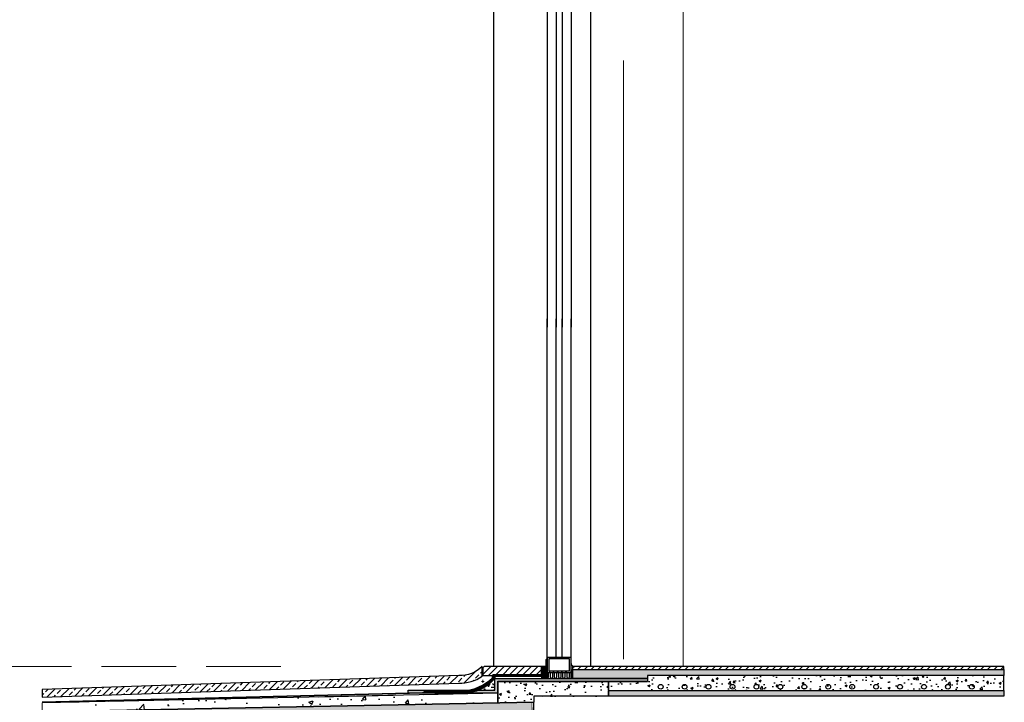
# Model space of a CAD drawing. Extents: x 447288 to 563800, y -194684 to 241749.
# Tile 38 of 91: x 468149 to 471440, y -144692 to -142411. Entities that reach past the tile are written whole.
import ezdxf

# ---------------------------------------------------------------- set-up
doc = ezdxf.new("R2010")
doc.units = 0
doc.header["$LTSCALE"] = 1000
for name, pattern in [('35$0$DASH', [0.35, 0.25, -0.1]), ('DASH', [0.35, 0.25, -0.1]), ('DOTE', [2.4200000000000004, 2, -0.2, 0.02, -0.2])]:
    doc.linetypes.add(name, pattern=pattern)
doc.layers.get('0').update_dxf_attribs({"lineweight": 20})
for name, color, linetype in [('35$0$A-detl-FINISH', 1, 'Continuous'), ('35$0$A-detl-MEDM', 50, 'Continuous'), ('35$0$A-detl-XH', 8, 'Continuous'), ('35$0$PUB_HATCH', 8, 'Continuous'), ('35$0$保温层', 2, 'Continuous'), ('8$0$PUB_HATCH', 8, 'Continuous'), ('A-ELEV-LIN1', 40, 'Continuous'), ('A-ELEV-THIN', 7, 'Continuous'), ('A-ELEV-WIN1', 135, 'Continuous'), ('A-OVER', 7, 'Continuous'), ('A-WATER-LAYER', 7, 'Continuous'), ('PUB_HATCH', 8, 'Continuous'), ('SURFACE', 6, 'Continuous'), ('详图填充-细石混凝土、混凝土', 8, 'Continuous'), ('详图现充-水泥砂浆', 8, 'Continuous')]:
    doc.layers.add(name, color=color, linetype=linetype)
doc.layers.add('A-ASIS', color=115, linetype='DASH', lineweight=0, plot=False)
for name, color, linetype, lineweight in [('DOTE', 10, 'DOTE', 9), ('详图填充-防水层', 126, 'Continuous', 200), ('防水', 124, 'Continuous', 0)]:
    doc.layers.add(name, color=color, linetype=linetype, lineweight=lineweight)

# ---------------------------------------------------------------- blocks, each defined once
blk = doc.blocks.new('A$C5B8A4F07')
at = {"layer": 'A-OVER'}
for p, q in [((3.500000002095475, -3.000000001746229), (3.500000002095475, -17.0000000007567)), ((10.50000000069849, -17.0000000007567), (10.50000000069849, -3.000000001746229)), ((17.50000000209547, -3.000000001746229), (17.50000000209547, -17.0000000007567)), ((24.50000000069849, -17.0000000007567), (24.50000000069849, -3.000000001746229)), ((31.50000000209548, -3.000000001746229), (31.50000000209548, -17.0000000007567)), ((38.50000000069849, -17.0000000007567), (38.50000000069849, -3.000000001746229)), ((45.50000000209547, -3.000000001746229), (45.50000000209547, -17.0000000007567)), ((52.50000000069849, -17.0000000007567), (52.50000000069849, -3.000000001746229)), ((59.50000000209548, -3.000000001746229), (59.50000000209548, -17.0000000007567)), ((66.50000000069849, -17.0000000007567), (66.50000000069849, -3.000000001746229)), ((73.50000000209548, -3.000000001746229), (73.50000000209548, -17.0000000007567))]:
    blk.add_line(p, q, dxfattribs=at)
for centre, major_axis, ratio, start_param, end_param in [((77.00000000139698, -3.000000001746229), (-3.499999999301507, 3.464245e-10), 0.8571428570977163, 3.682692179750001, 6.28318530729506), ((3.0267984e-09, -17.0000000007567), (-3.499999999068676, 5.55234e-11), 0.8571428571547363, 1.570796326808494, 3.1415926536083), ((7.000000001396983, -3.000000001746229), (-3.499999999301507, 3.464245e-10), 0.8571428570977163, 3.141592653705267, 6.28318530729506), ((14, -17.0000000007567), (3.499999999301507, 3.671023e-10), 0.8571428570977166, 3.141592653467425, 4.712388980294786), ((14.0000000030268, -17.0000000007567), (-3.499999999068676, 5.55234e-11), 0.8571428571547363, 1.570796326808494, 3.1415926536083), ((21.00000000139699, -3.000000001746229), (-3.499999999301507, 3.464245e-10), 0.8571428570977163, 3.141592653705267, 6.28318530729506), ((28, -17.0000000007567), (3.499999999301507, 3.671023e-10), 0.8571428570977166, 3.141592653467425, 4.712388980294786), ((28.0000000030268, -17.0000000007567), (-3.499999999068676, 5.55234e-11), 0.8571428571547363, 1.570796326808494, 3.1415926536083), ((35.00000000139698, -3.000000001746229), (-3.499999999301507, 3.464245e-10), 0.8571428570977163, 3.141592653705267, 6.28318530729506), ((42, -17.0000000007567), (3.499999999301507, 3.671023e-10), 0.8571428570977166, 3.141592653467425, 4.712388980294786), ((42.00000000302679, -17.0000000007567), (-3.499999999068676, 5.55234e-11), 0.8571428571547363, 1.570796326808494, 3.1415926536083), ((49.00000000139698, -3.000000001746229), (-3.499999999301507, 3.464245e-10), 0.8571428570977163, 3.141592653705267, 6.28318530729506), ((56, -17.0000000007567), (3.499999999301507, 3.671023e-10), 0.8571428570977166, 3.141592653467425, 4.712388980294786), ((56.0000000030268, -17.0000000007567), (-3.499999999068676, 5.55234e-11), 0.8571428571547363, 1.570796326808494, 3.1415926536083), ((63.00000000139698, -3.000000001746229), (-3.499999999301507, 3.464245e-10), 0.8571428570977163, 3.141592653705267, 6.28318530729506), ((70, -17.0000000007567), (3.499999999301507, 3.671023e-10), 0.8571428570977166, 3.141592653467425, 4.712388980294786), ((70.0000000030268, -17.0000000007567), (-3.499999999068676, 5.55234e-11), 0.8571428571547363, 1.570796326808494, 3.1415926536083)]:
    blk.add_ellipse(centre, major_axis=major_axis, ratio=ratio, start_param=start_param, end_param=end_param, dxfattribs=at)
blk = doc.blocks.new('A$C768061CF')
at = {"layer": '防水'}
h = blk.add_hatch(color=256, dxfattribs=at)
edge = h.paths.add_edge_path()
edge.add_line((5, 1.55705493e-08), (5, 70.00000001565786))
edge.add_arc((-4.692196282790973, 70.38075277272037), 9.699672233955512, 298.93047216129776, 357.75032269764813, ccw=False)
edge.add_line((0, 61.89152810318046), (0, 1.55705493e-08))
edge.add_line((0, 1.55705493e-08), (5, 1.55705493e-08))
h = blk.add_hatch(color=256, dxfattribs=at)
edge = h.paths.add_edge_path()
edge.add_line((85, 1.55705493e-08), (85, 49.44352616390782))
edge.add_arc((94.69219628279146, 49.82427892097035), 9.699672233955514, 182.2496773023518, 241.0695278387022)
edge.add_line((90, 41.33505425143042), (90, 1.55705493e-08))
edge.add_line((90, 1.55705493e-08), (85, 1.55705493e-08))
at = {"layer": 'A-ELEV-WIN1'}
for points in [[(5, 20.00000000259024), (85, 20.00000000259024), (85, 70.00000000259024), (5, 70.00000000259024)], [(5, 20.00000000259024), (85, 20.00000000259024), (85, 70.00000000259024), (5, 70.00000000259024)], [(10, 25.00000000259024), (80, 25.00000000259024), (80, 65.00000000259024), (10, 65.00000000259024)]]:
    blk.add_lwpolyline(points, close=True, dxfattribs=at)
at = {"layer": 'A-OVER'}
for points in [[(5, 1.55705493e-08), (5, 70.00000001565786, -0.262437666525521), (0, 61.89152810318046), (0, 1.55705493e-08)], [(85, 1.55705493e-08), (85, 49.44352616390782, 0.262437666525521), (90, 41.33505425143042), (90, 1.55705493e-08)]]:
    blk.add_lwpolyline(points, format="xyb", close=True, dxfattribs=at)
at = {"layer": 'PUB_HATCH'}
blk.add_line((85, 20.00000001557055), (85, 1.55705493e-08), dxfattribs=at)
at = {"layer": 'A-OVER'}
blk.add_blockref('A$C5B8A4F07', (4.999999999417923, 19.99999999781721), dxfattribs=at)
blk = doc.blocks.new('*U137')
blk.add_lwpolyline([(-45.00000000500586, 0), (45.00000000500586, 0)])
at = {"layer": 'A-ELEV-WIN1'}
for p, q in [((-39.99999999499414, 70.0000000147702), (-40.00000009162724, 1566.807354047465)), ((-9.999999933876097, 70.00000001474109), (-10.0000000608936, 1566.807354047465)), ((10.0000000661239, 70.00000001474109), (9.999999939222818, 1566.807354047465)), ((40.00000000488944, 70.0000000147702), (39.99999990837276, 1566.807354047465))]:
    blk.add_line(p, q, dxfattribs=at)
at = {"layer": 'A-OVER'}
blk.add_blockref('A$C768061CF', (-44.99999999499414, 1.2179953e-08), dxfattribs=at)
blk = doc.blocks.new('20190314.1218365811')
blk.add_lwpolyline([(-45.00000000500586, 0), (45.00000000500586, 0)])
at = {"layer": 'A-ELEV-WIN1'}
for p, q in [((-39.99999999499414, 70.0000000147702), (-40.00000006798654, 1201.500054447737)), ((-9.999999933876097, 70.00000001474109), (-10.0000000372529, 1201.500054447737)), ((10.0000000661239, 70.00000001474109), (9.999999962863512, 1201.500054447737)), ((40.00000000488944, 70.0000000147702), (39.99999993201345, 1201.500054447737))]:
    blk.add_line(p, q, dxfattribs=at)
at = {"layer": 'A-OVER'}
blk.add_blockref('A$C768061CF', (-44.99999999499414, 1.2179953e-08), dxfattribs=at)
blk = doc.blocks.new('DSFGSER')
h = blk.add_hatch()
h.set_pattern_fill('ANSI33', color=253, scale=9.999999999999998)
h.set_pattern_definition([(45, (-652511.3702895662, -19460.359788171), (-22.45064030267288, 22.45064030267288), []), (45, (-652488.9196395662, -19460.359788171), (-22.45064030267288, 22.45064030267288), [15.87499999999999, -7.937499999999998])])
edge = h.paths.add_edge_path()
edge.add_arc((-244.8615415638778, 671.2601576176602), 126.9748016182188, 267.3589423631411, 305.0630424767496)
edge.add_line((-171.9173875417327, 567.3286867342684), (-171.9173875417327, 593.3643705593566))
edge.add_line((-171.9173875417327, 593.3643705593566), (-171.9173875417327, 599.9999965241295))
edge.add_arc((-244.8615415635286, 671.2601576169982), 101.9748016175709, 266.83155118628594, 315.66905974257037, ccw=False)
edge.add_line((-250.4978604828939, 569.4412395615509), (-1643.158659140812, 522.291299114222))
edge.add_line((-1643.158659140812, 522.291299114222), (-1643.158659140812, 497.2774334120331))
edge.add_line((-1643.158659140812, 497.2774334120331), (-250.7123918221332, 544.4202277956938))
at = {"layer": '35$0$A-detl-XH', "linetype": 'Continuous'}
h = blk.add_hatch(dxfattribs=at)
h.set_pattern_fill('AR-SAND', color=256, scale=2, style=0)
h.set_pattern_definition([(37.5, (-44137.375118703, -5774.80735015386), (-0.160003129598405, 4.894132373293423), [0, -3.860799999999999, 0, -4.318, 0, -4.1275]), (7.499999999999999, (-44137.375118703, -5774.80735015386), (4.495232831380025, 7.168251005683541), [0, -2.0828, 0, -3.4798, 0, -1.333499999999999]), (327.5, (-44140.49931870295, -5774.80735015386), (7.909923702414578, 0.014371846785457), [0, -1.27, 0, -4.572, 0, -5.969]), (317.5, (-44140.49931870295, -5774.80735015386), (7.635564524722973, 2.229293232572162), [0, -0.635, 0, -2.997199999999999, 0, -3.428999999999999])])
h.paths.add_polyline_path([(-130.0000002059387, 520.4303611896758), (-130.0000002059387, 560.1057205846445), (379.9999905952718, 560.0666799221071), (379.9999905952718, 550.023297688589), (-120.0000002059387, 550.004939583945), (-119.9997920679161, 510.3262491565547), (-419.9998441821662, 510.4254131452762), (-419.9998441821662, 520.5261941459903)])
h = blk.add_hatch(dxfattribs=at)
h.set_pattern_fill('AR-SAND', color=256, scale=10, style=0)
h.set_pattern_definition([(37.5, (-51247.54166875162, -34053.09742321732), (-0.8000156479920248, 24.47066186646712), [0, -19.304, 0, -21.59, 0, -20.6375]), (7.499999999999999, (-51247.54166875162, -34053.09742321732), (22.47616415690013, 35.84125502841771), [0, -10.414, 0, -17.399, 0, -6.667499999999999]), (327.5, (-51263.16266875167, -34053.09742321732), (39.5496185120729, 0.071859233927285), [0, -6.349999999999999, 0, -22.86, 0, -29.845]), (317.5, (-51263.16266875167, -34053.09742321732), (38.17782262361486, 11.14646616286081), [0, -3.174999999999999, 0, -14.986, 0, -17.145])])
h.paths.add_polyline_path([(129.998402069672, 560.0842105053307), (130.0031155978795, 590.0086827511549), (1571.421356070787, 590.0050263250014), (1571.42011543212, 570.0475564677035), (380.0001740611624, 570.0493846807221), (379.9999905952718, 560.0666799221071)])
h = blk.add_hatch(dxfattribs=at)
h.set_pattern_fill('混凝土', color=256, scale=10, style=0)
h.set_pattern_definition([(50, (-51247.54166876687, -34073.08989025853), (71.72601826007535, -6.27521349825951), [7.5, -82.5]), (355, (-51247.54166876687, -34073.08989025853), (-13.8751333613, 75.21921337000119), [6, -66]), (100.4514, (-51241.56450076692, -34073.61282425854), (57.85093817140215, 68.94395420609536), [6.374019, -70.1142112]), (46.18420000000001, (-51247.54166876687, -34053.08989025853), (106.7241048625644, -16.5519014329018), [11.24999999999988, -123.749999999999]), (96.6356, (-51238.64799426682, -34054.46922095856), (93.46627055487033, 97.41178709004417), [9.561028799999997, -105.1713]), (351.1842000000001, (-51247.54166876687, -34053.08989025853), (93.46619451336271, 97.41186009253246), [9, -99]), (21, (-51237.54166876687, -34058.08989025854), (59.69070521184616, -40.26188906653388), [7.5, -82.5]), (326, (-51237.54166876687, -34058.08989025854), (24.33153319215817, 72.5150045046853), [6, -66]), (71.4514, (-51232.56744546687, -34061.44505085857), (84.02226285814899, 32.25304967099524), [6.374019, -70.1142112]), (37.5, (-51247.54166876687, -34073.08989025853), (1.215985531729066, 33.28938538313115), [0, -65.19999999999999, 0, -67, 0, -66.25]), (7.499999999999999, (-51247.54166876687, -34073.08989025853), (26.30695374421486, 39.44117118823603), [0, -38.2, 0, -63.7, 0, -25.25]), (327.5, (-51269.84166876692, -34073.08989025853), (53.3822436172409, -2.255487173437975), [0, -25, 0, -78, 0, -103.5]), (317.5, (-51279.84166876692, -34073.08989025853), (58.31861693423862, 10.01049823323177), [0, -32.5, 0, -51.79999999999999, 0, -73.5])])
h.paths.add_polyline_path([(1571.42011543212, 570.0475564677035), (379.9999509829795, 570.0415337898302), (380.0002136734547, 560.0745308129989), (380.0001740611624, 560.0481392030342), (380.0003575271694, 550.0295984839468), (250.0003666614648, 550.0103924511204), (249.9999997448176, 520.0124480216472), (1571.421356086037, 520.0125591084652)])
at = {"layer": '35$0$PUB_HATCH'}
h = blk.add_hatch(dxfattribs=at)
h.set_pattern_fill('ANSI31', color=256, scale=10, style=0)
h.set_pattern_definition([(45, (-44141.68928028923, -5774.80735015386), (-11.22532015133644, 11.22532015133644), [])])
h.paths.add_polyline_path([(-170.0004052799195, 570.1035702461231), (25.86063011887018, 570.1035872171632), (25.86053210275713, 600.0069377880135), (-165.6597362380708, 600.030388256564), (-170.0004060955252, 595.6897183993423)])
h = blk.add_hatch(dxfattribs=at)
h.set_pattern_fill('ANSI31', color=256, scale=10, style=0)
h.set_pattern_definition([(45, (-821.9691346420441, 470.019285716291), (-11.22532015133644, 11.22532015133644), [])])
h.paths.add_polyline_path([(1571.406920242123, 599.9999954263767), (130.0031155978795, 600.0037697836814), (130.0031155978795, 590.0037697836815), (1571.406920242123, 589.9999954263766)])
at = {"layer": '8$0$PUB_HATCH'}
h = blk.add_hatch(dxfattribs=at)
h.set_pattern_fill('隔热材料01', color=252, scale=50)
h.set_pattern_definition([(270, (-331231.2127897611, -232076.3161971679), (25, -4.6e-15), [2.508875, -22.491125]), (270, (-331249.942164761, -232076.3161971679), (25, -4.6e-15), [2.508875, -22.491125]), (90, (-331237.186289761, -232093.2806971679), (-25, 1.5e-15), [2.508875, -22.491125]), (90, (-331243.968789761, -232093.2806971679), (-25, 1.5e-15), [2.508875, -22.491125]), (180, (-331228.071414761, -232097.2984471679), (-3.1e-15, -25), [25.012125, 0.012125]), (135, (-331235.050039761, -232096.0440721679), (1.4e-15, 24.99993702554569), [2.134, -33.221375]), (116.56505, (-331211.5590397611, -232094.5350721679), (5.64152959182e-05, 24.99996671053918), [1.402499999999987, -54.4992499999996]), (116.56505, (-331236.5590397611, -232094.5350721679), (5.64152959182e-05, 24.99996671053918), [1.402499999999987, -54.4992499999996]), (153.43495, (-331207.5412897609, -232097.2984471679), (-5.64152959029e-05, 24.99996671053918), [2.804999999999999, -53.09675]), (153.43495, (-331232.541289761, -232097.2984471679), (-5.64152959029e-05, 24.99996671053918), [2.804999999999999, -53.09675]), (63.43495, (-331212.1862897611, -232090.7718221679), (-5.64152959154e-05, 24.99996671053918), [13.357, -42.54475]), (63.43495, (-331237.186289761, -232090.7718221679), (-5.64152959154e-05, 24.99996671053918), [13.357, -42.54475]), (116.56505, (-331206.2127897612, -232076.3161971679), (5.64152959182e-05, 24.99996671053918), [1.402499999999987, -54.4992499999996]), (116.56505, (-331231.2127897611, -232076.3161971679), (5.64152959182e-05, 24.99996671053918), [1.402499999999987, -54.4992499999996]), (135, (-331231.8400397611, -232075.0618221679), (1.4e-15, 24.99993702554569), [2.134, -33.221375]), (153.43495, (-331208.3490397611, -232073.5528221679), (-5.64152959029e-05, 24.99996671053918), [2.804999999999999, -53.09675]), (153.43495, (-331233.3490397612, -232073.5528221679), (-5.64152959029e-05, 24.99996671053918), [2.804999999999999, -53.09675]), (45, (-331249.3149147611, -232075.0618221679), (1.4e-15, 24.99993702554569), [2.134, -33.221375]), (63.43495, (-331224.9421647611, -232076.3161971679), (-5.64152959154e-05, 24.99996671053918), [1.402499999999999, -54.49925]), (63.43495, (-331249.942164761, -232076.3161971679), (-5.64152959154e-05, 24.99996671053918), [1.402499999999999, -54.49925]), (26.56505, (-331222.8060397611, -232073.5528221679), (5.64152959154e-05, 24.99996671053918), [2.804999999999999, -53.09675]), (26.56505, (-331247.8060397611, -232073.5528221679), (5.64152959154e-05, 24.99996671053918), [2.804999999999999, -53.09675]), (116.56505, (-331218.968789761, -232090.7718221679), (5.64152959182e-05, 24.99996671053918), [13.3569999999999, -42.5447499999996]), (116.56505, (-331243.968789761, -232090.7718221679), (5.64152959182e-05, 24.99996671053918), [13.3569999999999, -42.5447499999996]), (45, (-331246.1049147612, -232096.0440721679), (1.4e-15, 24.99993702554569), [2.134, -33.221375]), (63.43495, (-331219.5959147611, -232094.5350721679), (-5.64152959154e-05, 24.99996671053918), [1.402499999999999, -54.49925]), (63.43495, (-331244.5959147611, -232094.5350721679), (-5.64152959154e-05, 24.99996671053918), [1.402499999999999, -54.49925]), (26.56505, (-331223.613789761, -232097.2984471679), (5.64152959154e-05, 24.99996671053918), [2.804999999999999, -53.09675]), (26.56505, (-331248.613789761, -232097.2984471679), (5.64152959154e-05, 24.99996671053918), [2.804999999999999, -53.09675])])
h.paths.add_polyline_path([(249.9999997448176, 520.0124481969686), (1571.421356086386, 520.0125592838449), (1571.421356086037, 500.0125592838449), (249.9999997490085, 500.0124481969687)])
at = {"layer": 'A-ELEV-THIN'}
blk.add_hatch(color=253, dxfattribs=at).paths.add_polyline_path([(40.00311559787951, 600.0069376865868), (25.86058111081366, 600.0069376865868), (25.86133814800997, 560.0919334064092), (40.0038726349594, 560.0919334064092)])
at = {"layer": 'PUB_HATCH'}
h = blk.add_hatch(dxfattribs=at)
h.set_pattern_fill('混凝土', color=256, scale=9.999999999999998)
h.set_pattern_definition([(50, (-652488.5469361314, -19460.359788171), (71.72601826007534, -6.27521349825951), [7.499999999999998, -82.49999999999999]), (355, (-652488.5469361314, -19460.359788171), (-13.8751333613, 75.21921337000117), [5.999999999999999, -65.99999999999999]), (100.4514, (-652482.5697681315, -19460.88272217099), (57.85093817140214, 68.94395420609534), [6.374018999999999, -70.11421119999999]), (46.1842, (-652488.5469361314, -19440.359788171), (106.7241048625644, -16.5519014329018), [11.25, -123.75]), (96.6356, (-652479.6532616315, -19441.739118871), (93.4662705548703, 97.41178709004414), [9.561028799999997, -105.1712999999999]), (351.1842000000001, (-652488.5469361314, -19440.359788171), (93.46619451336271, 97.41186009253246), [8.999999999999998, -98.99999999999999]), (21, (-652478.5469361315, -19445.359788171), (59.69070521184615, -40.26188906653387), [7.499999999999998, -82.49999999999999]), (326, (-652478.5469361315, -19445.359788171), (24.33153319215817, 72.5150045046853), [5.999999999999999, -65.99999999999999]), (71.4514, (-652473.5727128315, -19448.714948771), (84.02226285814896, 32.25304967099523), [6.374018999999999, -70.11421119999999]), (37.5, (-652488.5469361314, -19460.359788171), (1.215985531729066, 33.28938538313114), [0, -65.19999999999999, 0, -66.99999999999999, 0, -66.24999999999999]), (7.499999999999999, (-652488.5469361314, -19460.359788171), (26.30695374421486, 39.44117118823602), [0, -38.19999999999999, 0, -63.69999999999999, 0, -25.24999999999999]), (327.5, (-652510.8469361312, -19460.359788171), (53.38224361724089, -2.255487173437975), [0, -25, 0, -77.99999999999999, 0, -103.4999999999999]), (317.5, (-652520.8469361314, -19460.359788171), (58.31861693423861, 10.01049823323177), [0, -32.5, 0, -51.79999999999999, 0, -73.49999999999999])])
h.paths.add_polyline_path([(-119.990368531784, 551.0726704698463), (249.9999997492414, 550.0093453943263), (249.9999997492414, 499.9999996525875), (-0.0036722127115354, 499.9999996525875), (0.0058020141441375, 480.0049395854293), (-119.9532280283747, 477.6733365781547)])
h = blk.add_hatch(dxfattribs=at)
h.set_pattern_fill('HONEY', color=256, scale=10, angle=90)
h.set_pattern_definition([(90, (-178.6721855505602, 270.014852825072), (-13.74815, 23.8125), [15.875, -31.75]), (210, (-178.6721855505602, 270.014852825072), (-13.74815492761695, -23.81249715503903), [15.875, -31.75]), (150, (-178.6721855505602, 270.014852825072), (-27.49630492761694, 2.8449609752e-06), [-31.75, 15.875])])
h.paths.add_polyline_path([(0.0058020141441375, 480.004939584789), (-1643.158659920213, 448.0673088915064), (-1643.158659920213, 340.00404925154), (-2.800952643e-07, 380.0081268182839), (-2.485467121e-07, 449.999999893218), (-0.0018701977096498, 449.9999999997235)])
h = blk.add_hatch(dxfattribs=at)
h.set_pattern_fill('焦渣矿渣', color=256, scale=10)
h.set_pattern_definition([(0, (97.7690316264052, 310.3377843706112), (20, 34.64), [4, -36]), (300, (97.7690316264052, 310.3377843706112), (39.99911998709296, -0.0005080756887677), [4, -36]), (240, (101.7690316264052, 310.3377843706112), (19.99911998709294, -34.64050807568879), [4, -36]), (270, (113.7690316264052, 310.3377843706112), (40, -20.00000000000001), [6, -28.64]), (270, (117.7690316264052, 310.3377843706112), (40, -20.00000000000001), [6, -28.64]), (270, (121.7690316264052, 310.3377843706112), (40, -20.00000000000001), [6, -28.64])])
h.paths.add_polyline_path([(-2.800952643e-07, 380.0081268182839), (-1643.158659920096, 340.00404925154), (-1643.158659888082, 299.9999783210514), (-2.157175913e-07, 299.9999849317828)])
at = {"layer": '详图填充-细石混凝土、混凝土'}
h = blk.add_hatch(dxfattribs=at)
h.set_pattern_fill('混凝土', color=256, scale=5)
h.set_pattern_definition([(50, (-442560.9918854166, -271735.1670244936), (35.86300913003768, -3.137606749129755), [3.75, -41.25]), (355, (-442560.9918854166, -271735.1670244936), (-6.93756668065, 37.6096066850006), [3, -33]), (100.4514, (-442558.0033014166, -271735.4284914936), (28.92546908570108, 34.47197710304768), [3.1870095, -35.0571056]), (46.18420000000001, (-442560.9918854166, -271725.1670244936), (53.36205243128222, -8.275950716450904), [5.624999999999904, -61.87499999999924]), (96.6356, (-442556.5450481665, -271725.8566898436), (46.73313527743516, 48.70589354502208), [4.780514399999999, -52.58565]), (351.1842000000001, (-442560.9918854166, -271725.1670244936), (46.73309725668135, 48.70593004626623), [4.5, -49.5]), (21, (-442555.9918854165, -271727.6670244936), (29.84535260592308, -20.13094453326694), [3.75, -41.25]), (326, (-442555.9918854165, -271727.6670244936), (12.16576659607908, 36.25750225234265), [3, -33]), (71.4514, (-442553.5047737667, -271729.3446047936), (42.01113142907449, 16.12652483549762), [3.1870095, -35.0571056]), (37.5, (-442560.9918854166, -271735.1670244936), (0.6079927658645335, 16.64469269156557), [0, -32.6, 0, -33.5, 0, -33.125]), (7.499999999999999, (-442560.9918854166, -271735.1670244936), (13.15347687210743, 19.72058559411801), [0, -19.1, 0, -31.85, 0, -12.625]), (327.5, (-442572.1418854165, -271735.1670244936), (26.69112180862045, -1.127743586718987), [0, -12.5, 0, -39, 0, -51.75]), (317.5, (-442577.1418854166, -271735.1670244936), (29.15930846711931, 5.005249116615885), [0, -16.25, 0, -25.9, 0, -36.75])])
edge = h.paths.add_edge_path()
edge.add_line((-193.9855493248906, 520.4516745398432), (-129.9964208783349, 520.447014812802))
edge.add_line((-129.9964208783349, 520.447014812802), (-130.0000002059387, 560.1057205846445))
edge.add_arc((-226.9175114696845, 645.0408931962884), 128.8681013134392, 284.80604837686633, 318.76979022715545, ccw=False)
h = blk.add_hatch(dxfattribs=at)
h.set_pattern_fill('混凝土', color=256, scale=20)
h.set_pattern_definition([(50, (-443339.6660001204, -271459.4883344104), (143.4520365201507, -12.55042699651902), [15, -165]), (355, (-443339.6660001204, -271459.4883344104), (-27.7502667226, 150.4384267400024), [12, -132]), (100.4514, (-443327.7116641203, -271460.5342024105), (115.7018763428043, 137.8879084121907), [12.748038, -140.2284224]), (46.18420000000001, (-443339.6660001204, -271419.4883344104), (213.4482097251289, -33.10380286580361), [22.49999999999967, -247.4999999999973]), (96.6356, (-443321.8786511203, -271422.2469958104), (186.9325411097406, 194.8235741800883), [19.1220576, -210.3426]), (351.1842000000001, (-443339.6660001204, -271419.4883344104), (186.9323890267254, 194.8237201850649), [18, -198]), (21, (-443319.6660001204, -271429.4883344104), (119.3814104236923, -80.52377813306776), [15, -165]), (326, (-443319.6660001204, -271429.4883344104), (48.66306638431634, 145.0300090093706), [12, -132]), (71.4514, (-443309.7175535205, -271436.1986556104), (168.0445257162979, 64.50609934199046), [12.748038, -140.2284224]), (37.5, (-443339.6660001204, -271459.4883344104), (2.431971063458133, 66.5787707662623), [0, -130.4, 0, -134, 0, -132.5]), (7.499999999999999, (-443339.6660001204, -271459.4883344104), (52.61390748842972, 78.88234237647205), [0, -76.39999999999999, 0, -127.4, 0, -50.5]), (327.5, (-443384.2660001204, -271459.4883344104), (106.7644872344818, -4.510974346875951), [0, -50, 0, -156, 0, -207]), (317.5, (-443404.2660001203, -271459.4883344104), (116.6372338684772, 20.02099646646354), [0, -65, 0, -103.6, 0, -147])])
h.paths.add_polyline_path([(-119.9985466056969, 510.3262495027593), (-1643.158659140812, 478.3886188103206), (-1643.158659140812, 448.0673088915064), (-119.9532280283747, 477.6733365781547)])
for points in [[(1571.406920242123, 599.9999954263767), (130.0031155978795, 600.0037697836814), (130.0031155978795, 590.0037697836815), (1571.406920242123, 589.9999954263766)], [(-130.0000002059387, 520.4303611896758), (-130.0000002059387, 560.1057205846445), (379.9999905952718, 560.0666799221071), (379.9999905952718, 550.023297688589), (-120.0000002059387, 550.004939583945), (-119.9997920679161, 510.3262491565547), (-419.9998441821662, 510.4254131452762), (-419.9998441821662, 520.5261941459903)]]:
    blk.add_lwpolyline(points, close=True)
blk.add_point((-170.2694716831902, 550.030388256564))
at = {"layer": '35$0$A-detl-FINISH', "linetype": 'Continuous'}
blk.add_lwpolyline([(129.998402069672, 560.0842105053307), (130.0031155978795, 590.0086827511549), (1571.421356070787, 590.0050263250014), (1571.42011543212, 570.0475564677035), (380.0001740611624, 570.0493846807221), (379.9999905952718, 560.0666799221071)], close=True, dxfattribs=at)
at = {"layer": '35$0$A-detl-FINISH', "linetype": '35$0$DASH', "ltscale": 0.3, "elevation": 0.0005911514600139}
for points, const_width in [([(1571.406920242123, 501.3741275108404), (249.9999997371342, 501.3740109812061)], 3), ([(1571.406920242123, 520.0125645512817), (249.9999997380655, 520.0124480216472)], 0.5)]:
    blk.add_lwpolyline(points, dxfattribs=dict(at, const_width=const_width))
at = {"layer": '35$0$A-detl-FINISH', "linetype": 'Continuous'}
for centre in [(424.2987493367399, 532.0174101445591), (504.2987492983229, 532.0198892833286), (584.2987492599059, 532.0223684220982), (664.2987492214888, 532.0248475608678), (744.2987491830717, 532.0273266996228), (824.2987491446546, 532.0298058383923), (904.2987491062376, 532.0322849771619), (984.2987490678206, 532.0347641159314), (1064.298749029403, 532.0372432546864), (1144.298748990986, 532.039722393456), (1224.298748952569, 532.0422015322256), (1304.298748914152, 532.0446806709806), (1384.298748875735, 532.0471598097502), (1464.298748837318, 532.0496389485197)]:
    blk.add_circle(centre, 8, dxfattribs=at)
at = {"layer": '35$0$A-detl-MEDM'}
blk.add_lwpolyline([(-170.0004052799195, 570.1035702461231), (25.86063011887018, 570.1035872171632), (25.86053210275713, 600.0069377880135), (-165.6597362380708, 600.030388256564), (-170.0004060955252, 595.6897183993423), (-170.0004052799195, 570.1035702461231)], dxfattribs=at)
at = {"layer": '35$0$保温层', "elevation": 0.0005911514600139}
blk.add_lwpolyline([(249.999999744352, 522.0124481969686), (249.9989715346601, 550.0166931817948)], dxfattribs=at)
at = {"layer": 'A-ASIS'}
for points in [[(-174.9223986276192, 550.030388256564), (-165.7088779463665, 550.030388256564)], [(-170.3156382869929, 554.6371485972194), (-170.3156382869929, 545.4236279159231)]]:
    blk.add_lwpolyline(points, dxfattribs=at)
for points in [[(-119.9985466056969, 510.3262495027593), (-1643.158659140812, 478.3886188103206), (-1643.158659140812, 448.0673088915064), (-119.9532280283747, 477.6733365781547)], [(0.0058020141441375, 480.004939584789), (-1643.158659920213, 448.0673088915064), (-1643.158659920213, 340.00404925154), (-2.800952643e-07, 380.0081268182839), (-2.485467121e-07, 449.999999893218), (-0.0018701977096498, 449.9999999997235)], [(-2.800952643e-07, 380.0081268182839), (-1643.158659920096, 340.00404925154), (-1643.158659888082, 299.9999783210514), (-2.157175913e-07, 299.9999849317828)]]:
    blk.add_lwpolyline(points, close=True, dxfattribs=at)
at = {"layer": 'A-ELEV-LIN1'}
blk.add_lwpolyline([(-250.7123918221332, 544.4202277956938, 0.1660156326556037), (-171.9173875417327, 567.3286867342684), (-171.9173875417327, 593.3643705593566), (-171.9173875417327, 599.9999965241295, -0.2163789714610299), (-250.4978604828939, 569.4412395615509), (-1643.158659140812, 522.291299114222), (-1643.158659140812, 497.2774334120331)], format="xyb", close=True, dxfattribs=at)
at = {"layer": 'A-ELEV-THIN'}
for points in [[(40.00311559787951, 600.0069376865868), (25.86058111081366, 600.0069376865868), (25.86133814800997, 560.0919334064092), (40.0038726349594, 560.0919334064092)], [(1571.42011543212, 570.0475564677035), (379.9999509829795, 570.0415337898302), (380.0002136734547, 560.0745308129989), (380.0001740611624, 560.0481392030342), (380.0003575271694, 550.0295984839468), (250.0003666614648, 550.0103924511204), (249.9999997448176, 520.0124480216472), (1571.421356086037, 520.0125591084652)]]:
    blk.add_lwpolyline(points, close=True, dxfattribs=at)
at = {"layer": 'A-OVER'}
for points in [[(-115.6901279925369, 599.9999965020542), (-149.0940341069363, 599.9999965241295)], [(-1643.158659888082, 299.9999783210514), (-2.478482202e-07, 299.9999885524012), (-2.490123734e-07, 480.0048268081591), (-118.5946286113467, 477.6997432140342), (-120.0000002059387, 550.004939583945), (379.9999905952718, 550.004939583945)], [(-1643.158659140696, 159.9999783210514), (-20.00000024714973, 159.9999783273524), (-20.00000024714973, -20.00000000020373), (269.9999997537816, -19.99999999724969), (269.9999997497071, 379.9999996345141), (1571.406920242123, 379.9999984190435)]]:
    blk.add_lwpolyline(points, dxfattribs=at)
blk.add_lwpolyline([(-119.990368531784, 551.0726704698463), (249.9999997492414, 550.0093453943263), (249.9999997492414, 499.9999996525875), (-0.0036722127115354, 499.9999996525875), (0.0058020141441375, 480.0049395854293), (-119.9532280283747, 477.6733365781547)], close=True, dxfattribs=at)
at = {"layer": 'A-WATER-LAYER'}
for points in [[(-1643.158659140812, 482.13563638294), (-370.4188461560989, 513.3254845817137), (-360.8728269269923, 518.3254845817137), (-236.4997920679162, 518.3262495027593, 0.1761729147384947), (-137.9997920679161, 561.8262495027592), (-138.0000930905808, 567.3268623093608, -0.4142161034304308), (-132.0003693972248, 573.3271906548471), (25.858627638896, 573.3349834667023)], [(25.858627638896, 570.3349834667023), (-135.0002572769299, 570.327052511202), (-134.9997920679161, 561.8262495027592, -0.2029319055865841), (-236.4997920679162, 515.3262495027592), (-360.1347185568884, 515.3254845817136), (-369.6807377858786, 510.3254845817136), (-1643.158659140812, 479.135683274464)], [(25.858627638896, 567.3349834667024), (-133.0001578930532, 567.3271446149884), (-132.9997920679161, 561.8262495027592, -0.2069199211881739), (-236.4997920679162, 513.3262495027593), (-360.5037727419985, 513.3254845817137)], [(-129.9999584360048, 564.3279182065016), (-129.9997920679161, 561.8262495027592, -0.2339469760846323), (-236.4997920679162, 510.3262495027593), (-360.5037727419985, 510.3254845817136)]]:
    blk.add_lwpolyline(points, format="xyb", dxfattribs=at)
at = {"layer": 'PUB_HATCH'}
blk.add_line((-239.9978142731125, 380.0081268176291), (-1643.158659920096, 340.00404925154), dxfattribs=at)
at = {"layer": 'SURFACE'}
for p, q in [((-119.9985466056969, 510.3262495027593), (-1643.158659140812, 478.3886188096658)), ((-119.9985466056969, 480.0049395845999), (-119.9985466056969, 510.3262495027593)), ((-1643.158659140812, 448.0673088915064), (0.0058020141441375, 480.0049395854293))]:
    blk.add_line(p, q, dxfattribs=at)
at = {"layer": 'SURFACE', "color": 2}
blk.add_lwpolyline([(249.9999997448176, 520.0124481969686), (1571.421356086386, 520.0125592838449), (1571.421356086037, 500.0125592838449), (249.9999997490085, 500.0124481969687)], close=True, dxfattribs=at)
at = {"layer": 'SURFACE'}
blk.add_lwpolyline([(-1643.158659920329, 340.00404925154), (-1643.158659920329, 340.00404925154), (-2.800952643e-07, 380.0081268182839), (-2.485467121e-07, 449.9999998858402), (-0.0018701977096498, 449.9999999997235), (0.0058020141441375, 480.004939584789), (-1643.158659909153, 448.0673088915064)], dxfattribs=at)
at = {"layer": '详图填充-防水层', "linetype": 'DASH', "ltscale": 0.1, "const_width": 3}
for points in [[(25.85869671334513, 571.8349834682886), (-131.5002959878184, 571.8272136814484, 0.414216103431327), (-136.5000657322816, 566.8269400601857), (-136.4997920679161, 561.8262495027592, -0.190450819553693), (-236.4997920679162, 516.8262495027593), (-360.5037727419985, 516.8254845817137), (-370.0497919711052, 511.8254845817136), (-1643.158659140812, 480.6356598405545)], [(25.85869671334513, 565.8349834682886), (-131.5000581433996, 565.8272136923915), (-131.4997920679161, 561.8262495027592, -0.2207743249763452), (-236.4997920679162, 511.8262495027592), (-360.5037727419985, 511.8254845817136)]]:
    blk.add_lwpolyline(points, format="xyb", dxfattribs=at)
at = {"layer": '详图填充-防水层', "linetype": 'DASH', "ltscale": 0.1, "const_width": 1.5}
blk.add_lwpolyline([(-1643.158659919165, 304.9999783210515), (-5.00000024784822, 304.9999885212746), (-6.07054026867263, 479.8868357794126), (-120.6409537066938, 477.6599694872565), (-119.9997530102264, 550.0137162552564), (380.0001738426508, 550.0140268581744)], dxfattribs=at)
at = {"layer": '详图现充-水泥砂浆'}
blk.add_lwpolyline([(-193.9855493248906, 520.4516745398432), (-129.9964208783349, 520.447014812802), (-130.0000002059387, 560.1057205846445, -0.149289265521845)], format="xyb", close=True, dxfattribs=at)

msp = doc.modelspace()

# ---------------------------------------------------------------- linework, layer by layer
at = {"color": 0}
msp.add_line((470367.5660660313, -144571.5617348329), (470367.565191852, -141191.5644846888), dxfattribs=at)
at = {"layer": 'A-ASIS'}
msp.add_lwpolyline([(469022.4368748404, -144571.5644951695), (464267.7233944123, -144571.5644894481)], dxfattribs=at)
at = {"layer": 'A-OVER'}
for points in [[(470057.5160371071, -141891.5650960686), (470057.5160371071, -144571.5608878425)], [(469732.5682704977, -141916.5644694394), (469732.5682704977, -144571.5372478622)]]:
    msp.add_lwpolyline(points, dxfattribs=at)
at = {"layer": 'DOTE'}
msp.add_line((470167.5651594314, -149387.6377106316), (470167.5651594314, -135853.2722385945), dxfattribs=at)

# ---------------------------------------------------------------- block references
at = {"layer": 'A-OVER', "xscale": -1, "rotation": 180}
msp.add_blockref('*U137', (469952.5682704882, -141871.5644718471), dxfattribs=at)
at = {"layer": 'A-OVER'}
for name, p in [('20190314.1218365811', (469952.5682704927, -144611.4733423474)), ('DSFGSER', (469867.5651548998, -145171.5644938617))]:
    msp.add_blockref(name, p, dxfattribs=at)

doc.saveas('drawing.dxf')
